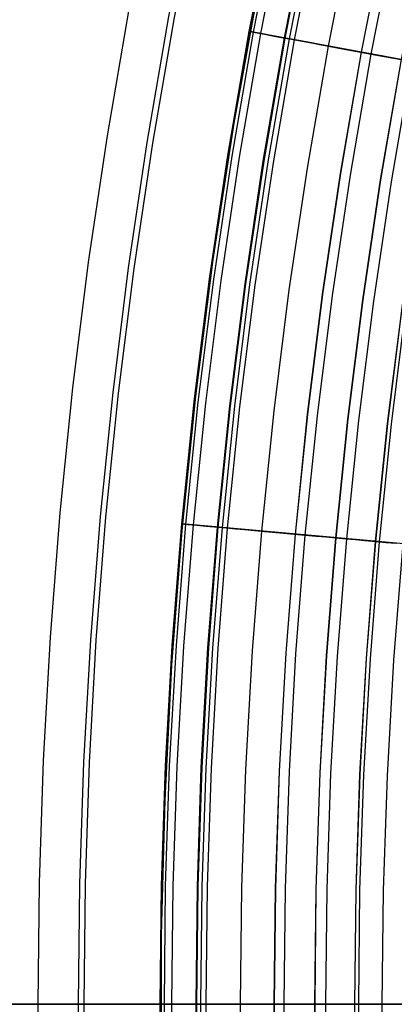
# Model space of a CAD drawing. Header units: millimetres. Extents: x -14 to 488, y -50 to 50.
# Tile 174 of 256: x 351.99 to 353.6, y -0.32 to 3.92. Entities that reach past the tile are written whole.
import ezdxf

# ---------------------------------------------------------------- set-up
doc = ezdxf.new("R2010")
doc.units = ezdxf.units.MM
doc.header["$MEASUREMENT"] = 0
doc.layers.add('Default', color=7, linetype='Continuous')

msp = doc.modelspace()

# ---------------------------------------------------------------- linework, layer by layer
at = {"layer": 'Default'}
for points in [[(352.2417, -0.3158), (352.2474, 0.2026), (352.2649, 0.7254), (352.2944, 1.2522), (352.3361, 1.7828), (352.3905, 2.3166), (352.4577, 2.8534), (352.538, 3.3926), (352.6316, 3.9339), (352.7387, 4.4769), (352.8596, 5.0209), (352.9944, 5.5656), (353.1432, 6.1105), (353.3062, 6.655), (353.4836, 7.1986), (353.6753, 7.7408), (353.8815, 8.281), (354.1021, 8.8187), (354.3372, 9.3533), (354.5868, 9.8843)], [(352.2417, -0.3158), (352.2474, 0.2026), (352.2649, 0.7254), (352.2944, 1.2522), (352.3361, 1.7828), (352.3905, 2.3166), (352.4577, 2.8534), (352.538, 3.3926), (352.6316, 3.9339), (352.7387, 4.4769), (352.8596, 5.0209), (352.9944, 5.5656), (353.1432, 6.1105), (353.3062, 6.655), (353.4836, 7.1986), (353.6753, 7.7408), (353.8815, 8.281), (354.1021, 8.8187), (354.3372, 9.3533), (354.5868, 9.8843)], [(352.2659, -0.3158), (352.2716, 0.2021), (352.2891, 0.7243), (352.3185, 1.2506), (352.3602, 1.7806), (352.4145, 2.3139), (352.4817, 2.8501), (352.5619, 3.3888), (352.6554, 3.9295), (352.7624, 4.4719), (352.8831, 5.0154), (353.0178, 5.5596), (353.1665, 6.1038), (353.3293, 6.6478), (353.5065, 7.1908), (353.698, 7.7325), (353.904, 8.2721), (354.1244, 8.8092), (354.3593, 9.3433), (354.6086, 9.8737)], [(353.4318, -0.3158), (353.4372, 0.1762), (353.4538, 0.6723), (353.4818, 1.1723), (353.5214, 1.6758), (353.573, 2.1825), (353.6368, 2.6919), (353.713, 3.2037), (353.8018, 3.7174), (353.9035, 4.2327), (354.0182, 4.749), (354.1461, 5.2659), (354.2874, 5.783), (354.4421, 6.2998), (354.6104, 6.8157), (354.7923, 7.3303), (354.988, 7.843), (355.1974, 8.3532), (355.4205, 8.8606), (355.6574, 9.3645), (355.9079, 9.8644)], [(353.4324, -0.3158), (353.4379, 0.1762), (353.4545, 0.6723), (353.4824, 1.1723), (353.5221, 1.6758), (353.5737, 2.1824), (353.6374, 2.6918), (353.7136, 3.2036), (353.8025, 3.7173), (353.9041, 4.2325), (354.0188, 4.7488), (354.1467, 5.2658), (354.288, 5.7829), (354.4427, 6.2996), (354.611, 6.8155), (354.793, 7.33), (354.9886, 7.8427), (355.198, 8.353), (355.4211, 8.8603), (355.658, 9.3642), (355.9085, 9.8641)], [(353.4489, -0.3158), (353.4543, 0.1758), (353.4709, 0.6716), (353.4989, 1.1712), (353.5385, 1.6743), (353.59, 2.1805), (353.6537, 2.6896), (353.7299, 3.2009), (353.8186, 3.7143), (353.9202, 4.2291), (354.0349, 4.7451), (354.1627, 5.2616), (354.3038, 5.7783), (354.4584, 6.2947), (354.6266, 6.8102), (354.8084, 7.3244), (355.0039, 7.8367), (355.2132, 8.3465), (355.4361, 8.8535), (355.6728, 9.357), (355.9231, 9.8565)], [(353.5505, -0.3158), (353.556, 0.1736), (353.5725, 0.667), (353.6003, 1.1644), (353.6397, 1.6652), (353.691, 2.1691), (353.7545, 2.6758), (353.8302, 3.1848), (353.9186, 3.6958), (354.0197, 4.2083), (354.1338, 4.7218), (354.261, 5.236), (354.4015, 5.7504), (354.5554, 6.2643), (354.7228, 6.7775), (354.9038, 7.2893), (355.0984, 7.7992), (355.3067, 8.3068), (355.5287, 8.8114), (355.7642, 9.3126), (356.0134, 9.8098)], [(352.5933, -0.3158), (352.599, 0.1948), (352.6162, 0.7097), (352.6452, 1.2286), (352.6863, 1.7512), (352.7399, 2.277), (352.8061, 2.8057), (352.8851, 3.3368), (352.9773, 3.87), (353.0828, 4.4047), (353.2019, 4.9406), (353.3346, 5.4771), (353.4812, 6.0138), (353.6418, 6.5501), (353.8165, 7.0855), (354.0053, 7.6195), (354.2084, 8.1516), (354.4257, 8.6812), (354.6573, 9.2077), (354.9031, 9.7307)], [(352.594, -0.3158), (352.5997, 0.1948), (352.6169, 0.7097), (352.6459, 1.2286), (352.6871, 1.7511), (352.7406, 2.2769), (352.8068, 2.8056), (352.8859, 3.3367), (352.9781, 3.8698), (353.0836, 4.4046), (353.2026, 4.9404), (353.3354, 5.4769), (353.482, 6.0136), (353.6425, 6.5498), (353.8172, 7.0852), (354.006, 7.6193), (354.2091, 8.1513), (354.4264, 8.6809), (354.658, 9.2074), (354.9038, 9.7304)], [(352.5943, -0.3158), (352.6, 0.1948), (352.6172, 0.7097), (352.6462, 1.2286), (352.6873, 1.7511), (352.7409, 2.2769), (352.8071, 2.8055), (352.8861, 3.3366), (352.9783, 3.8698), (353.0838, 4.4045), (353.2029, 4.9404), (353.3356, 5.4768), (353.4822, 6.0135), (353.6428, 6.5498), (353.8174, 7.0852), (354.0063, 7.6192), (354.2093, 8.1512), (354.4266, 8.6808), (354.6582, 9.2073), (354.904, 9.7303)], [(352.5954, -0.3158), (352.6011, 0.1948), (352.6183, 0.7096), (352.6473, 1.2285), (352.6884, 1.751), (352.742, 2.2767), (352.8081, 2.8054), (352.8872, 3.3365), (352.9794, 3.8696), (353.0849, 4.4043), (353.2039, 4.9401), (353.3367, 5.4766), (353.4833, 6.0132), (353.6438, 6.5494), (353.8185, 7.0848), (354.0073, 7.6188), (354.2103, 8.1508), (354.4276, 8.6804), (354.6592, 9.2069), (354.905, 9.7298)], [(352.5954, -0.3158), (352.6011, 0.1948), (352.6183, 0.7096), (352.6473, 1.2285), (352.6884, 1.751), (352.742, 2.2767), (352.8081, 2.8054), (352.8872, 3.3365), (352.9794, 3.8696), (353.0849, 4.4043), (353.2039, 4.9401), (353.3367, 5.4766), (353.4833, 6.0132), (353.6438, 6.5494), (353.8185, 7.0848), (354.0073, 7.6188), (354.2103, 8.1508), (354.4276, 8.6804), (354.6592, 9.2069), (354.905, 9.7298)], [(352.6116, -0.3158), (352.6172, 0.1944), (352.6344, 0.7089), (352.6634, 1.2274), (352.7046, 1.7495), (352.758, 2.2749), (352.8242, 2.8032), (352.9032, 3.3339), (352.9953, 3.8666), (353.1007, 4.401), (353.2197, 4.9364), (353.3523, 5.4725), (353.4988, 6.0087), (353.6593, 6.5446), (353.8338, 7.0796), (354.0225, 7.6132), (354.2254, 8.1449), (354.4425, 8.674), (354.6739, 9.2002), (354.9196, 9.7227)], [(352.6437, -0.3158), (352.6493, 0.1937), (352.6665, 0.7075), (352.6955, 1.2252), (352.7365, 1.7466), (352.79, 2.2713), (352.856, 2.7988), (352.9349, 3.3288), (353.0269, 3.8608), (353.1322, 4.3944), (353.251, 4.9291), (353.3834, 5.4644), (353.5297, 5.9999), (353.6899, 6.535), (353.8642, 7.0693), (354.0526, 7.6021), (354.2553, 8.133), (354.4721, 8.6615), (354.7032, 9.1869), (354.9485, 9.7087)], [(354.8797, 9.6747), (354.6289, 9.137), (354.392, 8.5931), (354.1693, 8.0432), (353.9608, 7.4877), (353.7667, 6.9271), (353.5871, 6.3616), (353.4223, 5.7917), (353.2721, 5.2177), (353.1369, 4.64), (353.0165, 4.059), (352.9111, 3.4751), (352.8208, 2.8887), (352.7457, 2.3002), (352.687, 1.7222), (352.6428, 1.143), (352.6134, 0.5628), (352.5985, -0.0179), (352.5983, -0.5988)], [(354.8797, 9.6747), (354.6289, 9.137), (354.392, 8.5931), (354.1693, 8.0432), (353.9608, 7.4877), (353.7667, 6.9271), (353.5871, 6.3616), (353.4223, 5.7917), (353.2721, 5.2177), (353.1369, 4.64), (353.0165, 4.059), (352.9111, 3.4751), (352.8208, 2.8887), (352.7457, 2.3002), (352.687, 1.7222), (352.6428, 1.143), (352.6134, 0.5628), (352.5985, -0.0179), (352.5983, -0.5988)], [(352.748, -0.3158), (352.7537, 0.1914), (352.7708, 0.7028), (352.7996, 1.2182), (352.8405, 1.7373), (352.8936, 2.2595), (352.9594, 2.7847), (353.0379, 3.3122), (353.1295, 3.8418), (353.2343, 4.373), (353.3525, 4.9052), (353.4844, 5.4381), (353.63, 5.9712), (353.7895, 6.5039), (353.963, 7.0357), (354.1506, 7.5661), (354.3523, 8.0946), (354.5681, 8.6207), (354.7982, 9.1437), (355.0423, 9.6631)], [(352.7511, -0.3158), (352.7567, 0.1913), (352.7738, 0.7027), (352.8026, 1.218), (352.8435, 1.737), (352.8966, 2.2592), (352.9624, 2.7843), (353.0409, 3.3118), (353.1324, 3.8413), (353.2372, 4.3723), (353.3555, 4.9045), (353.4873, 5.4374), (353.6329, 5.9703), (353.7924, 6.503), (353.9659, 7.0347), (354.1534, 7.5651), (354.3551, 8.0935), (354.5709, 8.6195), (354.8009, 9.1424), (355.045, 9.6618)], [(352.7513, -0.3158), (352.7569, 0.1913), (352.774, 0.7027), (352.8028, 1.218), (352.8437, 1.737), (352.8968, 2.2592), (352.9626, 2.7842), (353.0411, 3.3117), (353.1327, 3.8412), (353.2375, 4.3723), (353.3557, 4.9045), (353.4875, 5.4373), (353.6331, 5.9703), (353.7926, 6.5029), (353.9661, 7.0347), (354.1536, 7.565), (354.3553, 8.0934), (354.5711, 8.6194), (354.8011, 9.1423), (355.0452, 9.6617)], [(352.769, -0.3158), (352.7746, 0.1909), (352.7917, 0.7019), (352.8205, 1.2168), (352.8614, 1.7354), (352.9145, 2.2572), (352.9802, 2.7818), (353.0586, 3.3089), (353.1501, 3.838), (353.2548, 4.3687), (353.373, 4.9004), (353.5047, 5.4328), (353.6502, 5.9654), (353.8095, 6.4976), (353.9829, 7.0289), (354.1703, 7.5589), (354.3718, 8.0869), (354.5874, 8.6125), (354.8172, 9.135), (355.0612, 9.6539)], [(352.7918, -0.3158), (352.7974, 0.1904), (352.8144, 0.7009), (352.8432, 1.2153), (352.884, 1.7333), (352.9371, 2.2546), (353.0027, 2.7787), (353.0811, 3.3053), (353.1725, 3.8339), (353.2771, 4.364), (353.3951, 4.8952), (353.5267, 5.4271), (353.672, 5.9591), (353.8312, 6.4908), (354.0044, 7.0216), (354.1916, 7.551), (354.3929, 8.0785), (354.6084, 8.6036), (354.8379, 9.1256), (355.0816, 9.644)], [(352.9403, -0.3158), (352.9459, 0.1871), (352.9629, 0.6943), (352.9914, 1.2053), (353.032, 1.72), (353.0847, 2.2379), (353.1499, 2.7586), (353.2278, 3.2817), (353.3186, 3.8068), (353.4225, 4.3335), (353.5397, 4.8613), (353.6705, 5.3897), (353.8149, 5.9183), (353.973, 6.4465), (354.1451, 6.9738), (354.3311, 7.4998), (354.5311, 8.0239), (354.7451, 8.5455), (354.9732, 9.0641), (355.2153, 9.5791)], [(353.0848, -0.3158), (353.0903, 0.1839), (353.1071, 0.6878), (353.1356, 1.1956), (353.1758, 1.707), (353.2282, 2.2216), (353.293, 2.739), (353.3704, 3.2588), (353.4606, 3.7805), (353.5639, 4.3039), (353.6804, 4.8283), (353.8103, 5.3533), (353.9537, 5.8785), (354.1109, 6.4034), (354.2818, 6.9274), (354.4666, 7.45), (354.6654, 7.9707), (354.878, 8.489), (355.1047, 9.0043), (355.3452, 9.516)], [(353.0855, -0.3158), (353.0911, 0.1839), (353.1079, 0.6878), (353.1363, 1.1956), (353.1766, 1.7069), (353.229, 2.2215), (353.2937, 2.7389), (353.3711, 3.2586), (353.4613, 3.7804), (353.5646, 4.3037), (353.6811, 4.8281), (353.811, 5.3531), (353.9545, 5.8783), (354.1116, 6.4031), (354.2825, 6.9271), (354.4673, 7.4497), (354.666, 7.9704), (354.8787, 8.4887), (355.1053, 9.004), (355.3459, 9.5157)], [(353.1276, -0.3158), (353.1332, 0.183), (353.15, 0.6859), (353.1783, 1.1928), (353.2185, 1.7032), (353.2708, 2.2168), (353.3354, 2.7332), (353.4127, 3.252), (353.5027, 3.7727), (353.6058, 4.2951), (353.7221, 4.8185), (353.8517, 5.3425), (353.9949, 5.8667), (354.1518, 6.3906), (354.3224, 6.9136), (354.5068, 7.4352), (354.7052, 7.9549), (354.9175, 8.4722), (355.1437, 8.9865), (355.3838, 9.4973)], [(352.0679, -0.3158), (352.0737, 0.2065), (352.0913, 0.7331), (352.1209, 1.2639), (352.163, 1.7984), (352.2178, 2.3362), (352.2855, 2.877), (352.3664, 3.4202), (352.4607, 3.9656), (352.5686, 4.5125), (352.6904, 5.0607), (352.8261, 5.6094), (352.9761, 6.1583), (353.1403, 6.7069), (353.319, 7.2545), (353.5121, 7.8008), (353.7198, 8.345), (353.9421, 8.8867), (354.179, 9.4253)], [(353.2599, -0.3158), (353.2654, 0.18), (353.2821, 0.68), (353.3103, 1.1839), (353.3502, 1.6913), (353.4022, 2.2019), (353.4665, 2.7152), (353.5432, 3.231), (353.6328, 3.7487), (353.7352, 4.2679), (353.8508, 4.7883), (353.9797, 5.3092), (354.1221, 5.8303), (354.278, 6.3511), (354.4476, 6.871), (354.631, 7.3896), (354.8281, 7.9062), (355.0392, 8.4205), (355.264, 8.9318), (355.5027, 9.4396)], [(353.2607, -0.3158), (353.2662, 0.18), (353.2829, 0.68), (353.3111, 1.1838), (353.3511, 1.6912), (353.403, 2.2018), (353.4673, 2.7151), (353.5441, 3.2308), (353.6336, 3.7485), (353.7361, 4.2678), (353.8517, 4.7881), (353.9806, 5.309), (354.1229, 5.8301), (354.2788, 6.3509), (354.4484, 6.8707), (354.6318, 7.3893), (354.8289, 7.9059), (355.04, 8.4201), (355.2648, 8.9314), (355.5035, 9.4392)], [(353.3071, -0.3158), (353.3125, 0.179), (353.3292, 0.6779), (353.3573, 1.1807), (353.3972, 1.687), (353.4491, 2.1965), (353.5132, 2.7088), (353.5898, 3.2235), (353.6792, 3.7401), (353.7814, 4.2582), (353.8968, 4.7775), (354.0254, 5.2974), (354.1675, 5.8174), (354.323, 6.337), (354.4923, 6.8558), (354.6753, 7.3733), (354.872, 7.8889), (355.0826, 8.402), (355.307, 8.9122), (355.5452, 9.419)], [(352.0737, -0.838), (352.0679, -0.3158)], [(352.2474, -0.8341), (352.2417, -0.3158)], [(352.2474, -0.8341), (352.2417, -0.3158)], [(352.2716, -0.8336), (352.2659, -0.3158)], [(352.599, -0.8263), (352.5933, -0.3158)], [(352.5997, -0.8263), (352.594, -0.3158)], [(352.6, -0.8263), (352.5943, -0.3158)], [(352.6011, -0.8263), (352.5954, -0.3158)], [(352.6011, -0.8263), (352.5954, -0.3158)], [(352.6172, -0.8259), (352.6116, -0.3158)], [(352.6493, -0.8252), (352.6437, -0.3158)], [(352.7537, -0.8229), (352.748, -0.3158)], [(352.7567, -0.8228), (352.7511, -0.3158)], [(352.7569, -0.8228), (352.7513, -0.3158)], [(352.7746, -0.8224), (352.769, -0.3158)], [(352.7974, -0.8219), (352.7918, -0.3158)], [(352.9459, -0.8186), (352.9403, -0.3158)], [(353.0903, -0.8154), (353.0848, -0.3158)], [(353.0911, -0.8154), (353.0855, -0.3158)], [(353.1332, -0.8145), (353.1276, -0.3158)], [(353.2654, -0.8115), (353.2599, -0.3158)], [(353.2662, -0.8115), (353.2607, -0.3158)], [(353.3125, -0.8105), (353.3071, -0.3158)], [(353.4372, -0.8077), (353.4318, -0.3158)], [(353.4379, -0.8077), (353.4324, -0.3158)], [(353.4543, -0.8074), (353.4489, -0.3158)], [(353.556, -0.8051), (353.5505, -0.3158)]]:
    msp.add_lwpolyline(points, dxfattribs=at)
at = {"layer": 'Default', "extrusion": (0.113737, 0.993511, 0)}
for points in [[(-347.3254, 22.4213), (-347.3257, 22.4554), (-347.3268, 22.4899), (-347.3286, 22.5245), (-347.3312, 22.5595), (-347.3345, 22.5946), (-347.3386, 22.6299), (-347.3436, 22.6654), (-347.3493, 22.7011), (-347.3559, 22.7368), (-347.3633, 22.7726), (-347.3716, 22.8085), (-347.3807, 22.8443), (-347.3908, 22.8802), (-347.4017, 22.916), (-347.4134, 22.9516), (-347.4261, 22.9872), (-347.4397, 23.0226), (-347.4541, 23.0578), (-347.4694, 23.0927), (-347.4857, 23.1274), (-347.5028, 23.1618), (-347.5207, 23.1958), (-347.5396, 23.2294), (-347.5592, 23.2626), (-347.5798, 23.2953), (-347.6011, 23.3275), (-347.6233, 23.3592), (-347.6463, 23.3903), (-347.67, 23.4208), (-347.6945, 23.4507), (-347.7197, 23.4799), (-347.7456, 23.5084), (-347.7722, 23.5362), (-347.7995, 23.5632), (-347.8274, 23.5894), (-347.8558, 23.6148), (-347.8849, 23.6394), (-347.9144, 23.6632), (-347.9445, 23.6861), (-347.9751, 23.7081), (-348.006, 23.7292), (-348.0374, 23.7493), (-348.0691, 23.7686), (-348.1012, 23.7869), (-348.1336, 23.8043), (-348.1662, 23.8207), (-348.199, 23.8362), (-348.2321, 23.8507), (-348.2653, 23.8643), (-348.2986, 23.8769), (-348.332, 23.8886), (-348.3654, 23.8993), (-348.3989, 23.9091), (-348.4324, 23.918), (-348.4658, 23.9259), (-348.4991, 23.933), (-348.5324, 23.9392), (-348.5655, 23.9444), (-348.5985, 23.9489), (-348.6313, 23.9524), (-348.6639, 23.9552), (-348.6963, 23.9571), (-348.7284, 23.9583), (-348.7602, 23.9587), (-348.7921, 23.9583), (-348.8242, 23.9571), (-348.8566, 23.9552), (-348.8892, 23.9524), (-348.922, 23.9489), (-348.955, 23.9444), (-348.9881, 23.9392), (-349.0213, 23.933), (-349.0547, 23.9259), (-349.0881, 23.918), (-349.1216, 23.9091), (-349.1551, 23.8993), (-349.1885, 23.8886), (-349.2219, 23.8769), (-349.2552, 23.8643), (-349.2884, 23.8507), (-349.3215, 23.8362), (-349.3543, 23.8207), (-349.3869, 23.8043), (-349.4193, 23.7869), (-349.4513, 23.7686), (-349.4831, 23.7493), (-349.5145, 23.7292), (-349.5454, 23.7081), (-349.576, 23.6861), (-349.606, 23.6632), (-349.6356, 23.6394), (-349.6647, 23.6148), (-349.6931, 23.5894), (-349.721, 23.5632), (-349.7483, 23.5362), (-349.7749, 23.5084), (-349.8008, 23.4799), (-349.826, 23.4507), (-349.8505, 23.4208), (-349.8742, 23.3903), (-349.8972, 23.3592), (-349.9194, 23.3275), (-349.9407, 23.2953), (-349.9612, 23.2626), (-349.9809, 23.2294), (-349.9998, 23.1958), (-350.0177, 23.1618), (-350.0348, 23.1274), (-350.0511, 23.0927), (-350.0664, 23.0578), (-350.0808, 23.0226), (-350.0944, 22.9872), (-350.1071, 22.9516), (-350.1188, 22.916), (-350.1297, 22.8802), (-350.1397, 22.8443), (-350.1489, 22.8085), (-350.1572, 22.7726), (-350.1646, 22.7368), (-350.1712, 22.7011), (-350.1769, 22.6654), (-350.1819, 22.6299), (-350.186, 22.5946), (-350.1893, 22.5595), (-350.1919, 22.5245), (-350.1937, 22.4899), (-350.1948, 22.4554), (-350.1951, 22.4213)], [(-350.1951, 22.4213), (-350.1948, 22.3872), (-350.1937, 22.3528), (-350.1919, 22.3181), (-350.1893, 22.2832), (-350.186, 22.248), (-350.1819, 22.2127), (-350.1769, 22.1772), (-350.1712, 22.1416), (-350.1646, 22.1058), (-350.1572, 22.07), (-350.1489, 22.0342), (-350.1397, 21.9983), (-350.1297, 21.9625), (-350.1188, 21.9267), (-350.1071, 21.891), (-350.0944, 21.8554), (-350.0808, 21.82), (-350.0664, 21.7848), (-350.0511, 21.7499), (-350.0348, 21.7152), (-350.0177, 21.6809), (-349.9998, 21.6469), (-349.9809, 21.6133), (-349.9612, 21.5801), (-349.9407, 21.5474), (-349.9194, 21.5151), (-349.8972, 21.4834), (-349.8742, 21.4523), (-349.8505, 21.4218), (-349.826, 21.392), (-349.8008, 21.3628), (-349.7749, 21.3343), (-349.7483, 21.3065), (-349.721, 21.2795), (-349.6931, 21.2532), (-349.6647, 21.2278), (-349.6356, 21.2032), (-349.606, 21.1794), (-349.576, 21.1566), (-349.5454, 21.1346), (-349.5145, 21.1135), (-349.4831, 21.0933), (-349.4513, 21.074), (-349.4193, 21.0557), (-349.3869, 21.0383), (-349.3543, 21.0219), (-349.3215, 21.0064), (-349.2884, 20.9919), (-349.2552, 20.9783), (-349.2219, 20.9657), (-349.1885, 20.9541), (-349.1551, 20.9433), (-349.1216, 20.9335), (-349.0881, 20.9247), (-349.0547, 20.9167), (-349.0213, 20.9096), (-348.9881, 20.9035), (-348.955, 20.8982), (-348.922, 20.8938), (-348.8892, 20.8902), (-348.8566, 20.8874), (-348.8242, 20.8855), (-348.7921, 20.8844), (-348.7602, 20.884), (-348.7284, 20.8844), (-348.6963, 20.8855), (-348.6639, 20.8874), (-348.6313, 20.8902), (-348.5985, 20.8938), (-348.5655, 20.8982), (-348.5324, 20.9035), (-348.4991, 20.9096), (-348.4658, 20.9167), (-348.4324, 20.9247), (-348.3989, 20.9335), (-348.3654, 20.9433), (-348.332, 20.9541), (-348.2986, 20.9657), (-348.2653, 20.9783), (-348.2321, 20.9919), (-348.199, 21.0064), (-348.1662, 21.0219), (-348.1336, 21.0383), (-348.1012, 21.0557), (-348.0691, 21.074), (-348.0374, 21.0933), (-348.006, 21.1135), (-347.9751, 21.1346), (-347.9445, 21.1566), (-347.9144, 21.1794), (-347.8849, 21.2032), (-347.8558, 21.2278), (-347.8274, 21.2532), (-347.7995, 21.2795), (-347.7722, 21.3065), (-347.7456, 21.3343), (-347.7197, 21.3628), (-347.6945, 21.392), (-347.67, 21.4218), (-347.6463, 21.4523), (-347.6233, 21.4834), (-347.6011, 21.5151), (-347.5798, 21.5474), (-347.5592, 21.5801), (-347.5396, 21.6133), (-347.5207, 21.6469), (-347.5028, 21.6809), (-347.4857, 21.7152), (-347.4694, 21.7499), (-347.4541, 21.7848), (-347.4397, 21.82), (-347.4261, 21.8554), (-347.4134, 21.891), (-347.4017, 21.9267), (-347.3908, 21.9625), (-347.3807, 21.9983), (-347.3716, 22.0342), (-347.3633, 22.07), (-347.3559, 22.1058), (-347.3493, 22.1416), (-347.3436, 22.1772), (-347.3386, 22.2127), (-347.3345, 22.248), (-347.3312, 22.2832), (-347.3286, 22.3181), (-347.3268, 22.3528), (-347.3257, 22.3872), (-347.3254, 22.4213)]]:
    msp.add_lwpolyline(points, dxfattribs=at)
at = {"layer": 'Default'}
for points in [[(353.6081, 3.7532, 93.2153), (352.9794, 3.8696, 30.9743), (352.99, 3.8676, 30.2517), (353.0032, 3.8652, 29.9205), (353.0212, 3.8619, 29.6087), (353.0435, 3.8577, 29.3157), (353.0698, 3.8529, 29.0412), (353.0996, 3.8473, 28.7845), (353.1324, 3.8413, 28.5452), (353.168, 3.8347, 28.3228), (353.2059, 3.8277, 28.1165), (353.2457, 3.8203, 27.9256), (353.2871, 3.8127, 27.7494), (353.3296, 3.8048, 27.5871), (353.373, 3.7968, 27.438), (353.4167, 3.7887, 27.3014), (353.4606, 3.7805, 27.1765), (353.5042, 3.7725, 27.0625), (353.5474, 3.7645, 26.9585), (353.5903, 3.7565, 26.8631), (353.6328, 3.7487, 26.7753)], [(353.6336, 3.7485, 18.7251), (353.5911, 3.7564, 18.6371), (353.5482, 3.7643, 18.5415), (353.505, 3.7723, 18.437), (353.4613, 3.7804, 18.3225), (353.4174, 3.7885, 18.197), (353.3736, 3.7966, 18.0597), (353.3301, 3.8047, 17.9098), (353.2875, 3.8126, 17.7466), (353.2461, 3.8202, 17.5693), (353.2062, 3.8276, 17.3773), (353.1683, 3.8346, 17.1698), (353.1327, 3.8412, 16.946), (353.0997, 3.8473, 16.7054), (353.0699, 3.8528, 16.4472), (353.0436, 3.8577, 16.1711), (353.0212, 3.8618, 15.8763), (353.0032, 3.8652, 15.5623), (352.99, 3.8676, 15.2287), (352.9794, 3.8696, 14.5001), (353.0269, 3.8608, 9.9809), (353.0808, 3.8508, 8.3072), (353.1501, 3.838, 6.9636), (353.2308, 3.8231, 5.9048), (353.3186, 3.8068, 5.0834), (353.3638, 3.7985, 4.7466), (353.4096, 3.79, 4.4491), (353.456, 3.7814, 4.1831), (353.5491, 3.7642, 3.7196), (353.5942, 3.7558, 3.5233), (353.6377, 3.7478, 3.3511)], [(354.1527, 1.6189, 113.236), (353.3253, 1.6935, 93.2153), (352.6884, 1.751, 30.9743), (352.6991, 1.75, 30.2517), (352.7125, 1.7488, 29.9205), (352.7308, 1.7472, 29.6087), (352.7534, 1.7451, 29.3157), (352.78, 1.7427, 29.0412), (352.8102, 1.74, 28.7845), (352.8435, 1.737, 28.5452), (352.8795, 1.7337, 28.3228), (352.9178, 1.7303, 28.1165), (352.9582, 1.7267, 27.9256), (353.0001, 1.7229, 27.7494), (353.0432, 1.719, 27.5871), (353.0871, 1.715, 27.438), (353.1314, 1.711, 27.3014), (353.1758, 1.707, 27.1765), (353.22, 1.703, 27.0625), (353.2638, 1.6991, 26.9585), (353.3072, 1.6952, 26.8631), (353.3502, 1.6913, 26.7753), (353.3928, 1.6874, 26.694), (353.4354, 1.6836, 26.618), (353.4781, 1.6797, 26.5461), (353.5214, 1.6758, 26.4772), (353.5656, 1.6718, 26.41), (353.6114, 1.6677, 26.3433)], [(353.6119, 1.6677, 19.1572), (353.5662, 1.6718, 19.0905), (353.5221, 1.6758, 19.0234), (353.4789, 1.6797, 18.9545), (353.4362, 1.6835, 18.8826), (353.3937, 1.6874, 18.8065), (353.3511, 1.6912, 18.7251), (353.308, 1.6951, 18.6371), (353.2646, 1.699, 18.5415), (353.2208, 1.703, 18.437), (353.1766, 1.7069, 18.3225), (353.1321, 1.711, 18.197), (353.0877, 1.715, 18.0597), (353.0437, 1.7189, 17.9098), (353.0005, 1.7228, 17.7466), (352.9586, 1.7266, 17.5693), (352.9182, 1.7303, 17.3773), (352.8798, 1.7337, 17.1698), (352.8437, 1.737, 16.946), (352.8103, 1.74, 16.7054), (352.7801, 1.7427, 16.4472), (352.7535, 1.7451, 16.1711), (352.7308, 1.7472, 15.8763), (352.7126, 1.7488, 15.5623), (352.6992, 1.75, 15.2287), (352.6884, 1.751, 14.5001), (352.7365, 1.7466, 9.9809), (352.7912, 1.7417, 8.3072), (352.8614, 1.7354, 6.9636), (352.9431, 1.728, 5.9048), (353.032, 1.72, 5.0834), (353.0778, 1.7159, 4.7466), (353.1242, 1.7117, 4.4491), (353.1711, 1.7074, 4.1831), (353.2655, 1.6989, 3.7196), (353.3112, 1.6948, 3.5233), (353.3552, 1.6908, 3.3511), (353.3972, 1.687, 3.2022), (353.437, 1.6835, 3.0758), (353.474, 1.6801, 2.9701), (353.4914, 1.6785, 2.9244), (353.508, 1.677, 2.8831), (353.5237, 1.6756, 2.8459), (353.5385, 1.6743, 2.8126), (353.5523, 1.673, 2.7829), (353.5654, 1.6719, 2.7564), (353.5779, 1.6707, 2.7324), (353.5901, 1.6696, 2.7106), (353.6022, 1.6685, 2.6904)], [(356.0869, -0.3158, 167.9005), (353.3904, -0.3158, 136.0083), (352.0679, -0.3158, 113.3333), (351.2359, -0.3158, 93.2813)], [(351.8851, -0.3158, 25.1943), (352.2916, -0.3158, 24.6375), (352.3385, -0.3158, 24.5683), (352.3823, -0.3158, 24.5008), (352.4232, -0.3158, 24.4348), (352.4613, -0.3158, 24.3703), (352.4967, -0.3158, 24.3071), (352.5295, -0.3158, 24.2451), (352.5597, -0.3158, 24.1842), (352.5875, -0.3158, 24.1243), (352.613, -0.3158, 24.0653), (352.6363, -0.3158, 24.007), (352.6575, -0.3158, 23.9494), (352.6766, -0.3158, 23.8922), (352.6939, -0.3158, 23.8355), (352.7093, -0.3158, 23.779), (352.723, -0.3158, 23.7227), (352.7351, -0.3158, 23.6665), (352.7457, -0.3158, 23.6102), (352.7549, -0.3158, 23.5537), (352.7627, -0.3158, 23.4969), (352.7694, -0.3158, 23.4397), (352.775, -0.3158, 23.382), (352.7832, -0.3158, 23.2645), (352.7881, -0.3158, 23.1435), (352.7918, -0.3158, 22.75), (352.7881, -0.3158, 22.3565), (352.7832, -0.3158, 22.2355), (352.775, -0.3158, 22.118), (352.7694, -0.3158, 22.0603), (352.7627, -0.3158, 22.0031), (352.7549, -0.3158, 21.9463), (352.7457, -0.3158, 21.8898), (352.7351, -0.3158, 21.8335), (352.723, -0.3158, 21.7773), (352.7093, -0.3158, 21.721), (352.6939, -0.3158, 21.6645), (352.6766, -0.3158, 21.6078), (352.6575, -0.3158, 21.5506), (352.6363, -0.3158, 21.493), (352.613, -0.3158, 21.4347), (352.5875, -0.3158, 21.3757), (352.5597, -0.3158, 21.3158), (352.5295, -0.3158, 21.2549), (352.4967, -0.3158, 21.1929), (352.4613, -0.3158, 21.1297), (352.4232, -0.3158, 21.0652), (352.3823, -0.3158, 20.9992), (352.3385, -0.3158, 20.9317), (352.2916, -0.3158, 20.8625), (351.8851, -0.3158, 20.3055)], [(351.9602, -0.3158, 1.4212), (352.0006, -0.3158, 1.3681), (352.0421, -0.3158, 1.3159), (352.0846, -0.3158, 1.2646), (352.1729, -0.3158, 1.1636), (352.2659, -0.3158, 1.0639), (352.3638, -0.3158, 0.9645), (352.4671, -0.3158, 0.8658), (352.521, -0.3158, 0.817), (352.5765, -0.3158, 0.7686), (352.6336, -0.3158, 0.7208), (352.6924, -0.3158, 0.6737), (352.7529, -0.3158, 0.6274), (352.8153, -0.3158, 0.5819), (352.8797, -0.3158, 0.5375), (352.9459, -0.3158, 0.494), (353.0143, -0.3158, 0.4518), (353.0847, -0.3158, 0.4107), (353.1574, -0.3158, 0.3711), (353.2322, -0.3158, 0.3329), (353.3094, -0.3158, 0.2963), (353.389, -0.3158, 0.2613), (353.471, -0.3158, 0.2281), (353.5556, -0.3158, 0.1967), (353.6427, -0.3158, 0.1672)], [(353.9374, -0.3158, 25.7739), (353.5221, -0.3158, 26.3433), (353.4762, -0.3158, 26.41), (353.4318, -0.3158, 26.4772), (353.3883, -0.3158, 26.5461), (353.3454, -0.3158, 26.618), (353.3027, -0.3158, 26.694), (353.2599, -0.3158, 26.7753), (353.2167, -0.3158, 26.8631), (353.1731, -0.3158, 26.9585), (353.1291, -0.3158, 27.0625), (353.0848, -0.3158, 27.1765), (353.0402, -0.3158, 27.3014), (352.9956, -0.3158, 27.438), (352.9516, -0.3158, 27.5871), (352.9083, -0.3158, 27.7494), (352.8662, -0.3158, 27.9256), (352.8257, -0.3158, 28.1165), (352.7872, -0.3158, 28.3228), (352.7511, -0.3158, 28.5452), (352.7176, -0.3158, 28.7845), (352.6873, -0.3158, 29.0412), (352.6606, -0.3158, 29.3157), (352.6379, -0.3158, 29.6087), (352.6196, -0.3158, 29.9205), (352.6061, -0.3158, 30.2517), (352.5943, -0.3158, 42.5107), (353.2348, -0.3158, 93.2153), (354.0656, -0.3158, 113.236)], [(353.6133, -0.3158, 2.5542), (353.5953, -0.3158, 2.576), (353.5791, -0.3158, 2.5964), (353.5643, -0.3158, 2.6158), (353.5505, -0.3158, 2.6346), (353.5375, -0.3158, 2.6529), (353.5251, -0.3158, 2.6714), (353.5129, -0.3158, 2.6904), (353.5008, -0.3158, 2.7106), (353.4885, -0.3158, 2.7324), (353.4759, -0.3158, 2.7564), (353.4628, -0.3158, 2.7829), (353.4489, -0.3158, 2.8126), (353.4341, -0.3158, 2.8459), (353.4183, -0.3158, 2.8831), (353.4016, -0.3158, 2.9244), (353.3842, -0.3158, 2.9701), (353.347, -0.3158, 3.0758), (353.3071, -0.3158, 3.2022), (353.2648, -0.3158, 3.3511), (353.2207, -0.3158, 3.5233), (353.1748, -0.3158, 3.7196), (353.0801, -0.3158, 4.1831), (353.0329, -0.3158, 4.4491), (352.9863, -0.3158, 4.7466), (352.9403, -0.3158, 5.0834), (352.8511, -0.3158, 5.9048), (352.769, -0.3158, 6.9636), (352.6986, -0.3158, 8.3072), (352.6437, -0.3158, 9.9809), (352.5954, -0.3158, 14.5001), (352.6062, -0.3158, 15.2287), (352.6196, -0.3158, 15.5623), (352.638, -0.3158, 15.8763), (352.6607, -0.3158, 16.1711), (352.6875, -0.3158, 16.4472), (352.7178, -0.3158, 16.7054), (352.7513, -0.3158, 16.946), (352.7875, -0.3158, 17.1698), (352.8261, -0.3158, 17.3773), (352.8666, -0.3158, 17.5693), (352.9088, -0.3158, 17.7466), (352.9521, -0.3158, 17.9098), (352.9963, -0.3158, 18.0597), (353.0409, -0.3158, 18.197), (353.0855, -0.3158, 18.3225), (353.1299, -0.3158, 18.437), (353.1739, -0.3158, 18.5415), (353.2175, -0.3158, 18.6371), (353.2607, -0.3158, 18.7251), (353.3035, -0.3158, 18.8065), (353.3462, -0.3158, 18.8826), (353.389, -0.3158, 18.9545), (353.4324, -0.3158, 19.0234), (353.4767, -0.3158, 19.0905), (353.5226, -0.3158, 19.1572), (353.9374, -0.3158, 19.7261)], [(354.0656, -0.3158, 113.236), (353.2348, -0.3158, 93.2153), (352.5954, -0.3158, 30.9743), (352.6061, -0.3158, 30.2517), (352.6196, -0.3158, 29.9205), (352.6379, -0.3158, 29.6087), (352.6606, -0.3158, 29.3157), (352.6873, -0.3158, 29.0412), (352.7176, -0.3158, 28.7845), (352.7511, -0.3158, 28.5452), (352.7872, -0.3158, 28.3228), (352.8257, -0.3158, 28.1165), (352.8662, -0.3158, 27.9256), (352.9083, -0.3158, 27.7494), (352.9516, -0.3158, 27.5871), (352.9956, -0.3158, 27.438), (353.0402, -0.3158, 27.3014), (353.0848, -0.3158, 27.1765), (353.1291, -0.3158, 27.0625), (353.1731, -0.3158, 26.9585), (353.2167, -0.3158, 26.8631), (353.2599, -0.3158, 26.7753), (353.3027, -0.3158, 26.694), (353.3454, -0.3158, 26.618), (353.3883, -0.3158, 26.5461), (353.4318, -0.3158, 26.4772), (353.4762, -0.3158, 26.41), (353.5221, -0.3158, 26.3433), (353.9374, -0.3158, 25.7739)], [(353.9374, -0.3158, 19.7261), (353.5226, -0.3158, 19.1572), (353.4767, -0.3158, 19.0905), (353.4324, -0.3158, 19.0234), (353.389, -0.3158, 18.9545), (353.3462, -0.3158, 18.8826), (353.3035, -0.3158, 18.8065), (353.2607, -0.3158, 18.7251), (353.2175, -0.3158, 18.6371), (353.1739, -0.3158, 18.5415), (353.1299, -0.3158, 18.437), (353.0855, -0.3158, 18.3225), (353.0409, -0.3158, 18.197), (352.9963, -0.3158, 18.0597), (352.9521, -0.3158, 17.9098), (352.9088, -0.3158, 17.7466), (352.8666, -0.3158, 17.5693), (352.8261, -0.3158, 17.3773), (352.7875, -0.3158, 17.1698), (352.7513, -0.3158, 16.946), (352.7178, -0.3158, 16.7054), (352.6875, -0.3158, 16.4472), (352.6607, -0.3158, 16.1711), (352.638, -0.3158, 15.8763), (352.6196, -0.3158, 15.5623), (352.6062, -0.3158, 15.2287), (352.5954, -0.3158, 14.5001), (352.6437, -0.3158, 9.9809), (352.6986, -0.3158, 8.3072), (352.769, -0.3158, 6.9636), (352.8511, -0.3158, 5.9048), (352.9403, -0.3158, 5.0834), (352.9863, -0.3158, 4.7466), (353.0329, -0.3158, 4.4491), (353.0801, -0.3158, 4.1831), (353.1748, -0.3158, 3.7196), (353.2207, -0.3158, 3.5233), (353.2648, -0.3158, 3.3511), (353.3071, -0.3158, 3.2022), (353.347, -0.3158, 3.0758), (353.3842, -0.3158, 2.9701), (353.4016, -0.3158, 2.9244), (353.4183, -0.3158, 2.8831), (353.4341, -0.3158, 2.8459), (353.4489, -0.3158, 2.8126), (353.4628, -0.3158, 2.7829), (353.4759, -0.3158, 2.7564), (353.4885, -0.3158, 2.7324), (353.5008, -0.3158, 2.7106), (353.5129, -0.3158, 2.6904), (353.5251, -0.3158, 2.6714), (353.5375, -0.3158, 2.6529), (353.5505, -0.3158, 2.6346), (353.5643, -0.3158, 2.6158), (353.5791, -0.3158, 2.5964), (353.5953, -0.3158, 2.576), (353.6133, -0.3158, 2.5542)]]:
    msp.add_polyline3d(points, dxfattribs=at)

doc.saveas('drawing.dxf')
